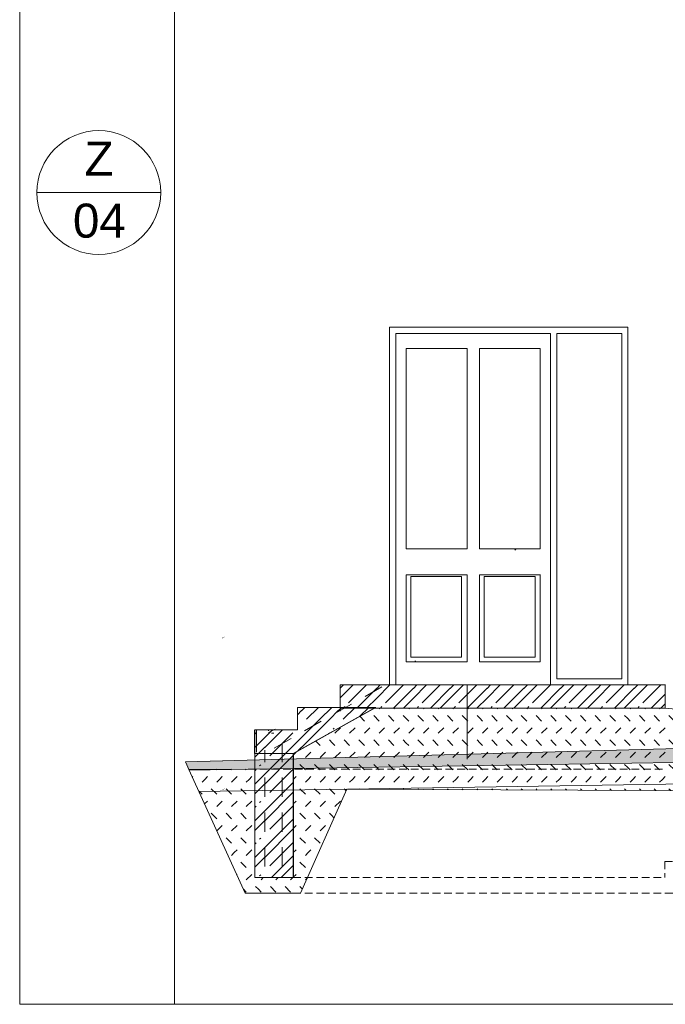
# Model space of a CAD drawing. Header units: millimetres. Extents: x 15381 to 191117, y -190522 to 367005.
# Tile 7 of 71: x 67117 to 71285, y -47272 to -40912. Entities that reach past the tile are written whole.
import ezdxf

# ---------------------------------------------------------------- set-up
doc = ezdxf.new("R2010")
doc.units = ezdxf.units.MM
doc.header["$MEASUREMENT"] = 0
for name, pattern in [('Wipeout_Contour', [1000, 0, -1000]), ('čárkovaná 3', [75, 50, -25]), ('Čárkovaná M', [225, 125, -100])]:
    doc.linetypes.add(name, pattern=pattern)
for name, color, linetype in [('Konstrukce - nenosné', 7, 'Continuous'), ('Konstrukce - nosné', 7, 'Continuous'), ('Situace - terén', 7, 'Continuous'), ('TZB - VZT', 7, 'Continuous'), ('Výplně - Povrchové', 7, 'Continuous')]:
    doc.layers.add(name, color=color, linetype=linetype)
doc.styles.add('GENEROVANÝ_STYL_1', font='txt')

# ---------------------------------------------------------------- blocks, each defined once
blk = doc.blocks.new('*X10')
at = {"layer": 'Konstrukce - nenosné', "color": 7, "linetype": 'Continuous', "lineweight": 13}
for p, q in [((69185.2, -45230.5), (69207.1, -45208.6)), ((69185.2, -45293), (69269.6, -45208.6)), ((69240.5, -45324.9), (69356.7, -45208.6)), ((69422.2, -45231.1), (69444.6, -45208.6)), ((69422.2, -45293.6), (69507.1, -45208.6)), ((69478, -45324.9), (69594.2, -45208.6)), ((69659.7, -45231.1), (69682.1, -45208.6)), ((69659.7, -45293.6), (69744.6, -45208.6)), ((69715.5, -45324.9), (69831.7, -45208.6)), ((69897.2, -45231.1), (69919.6, -45208.6)), ((69897.2, -45293.6), (69982.1, -45208.6)), ((69953, -45324.9), (70069.2, -45208.6)), ((70134.7, -45231.1), (70157.1, -45208.6)), ((70134.7, -45293.6), (70219.6, -45208.6)), ((70190.5, -45324.9), (70306.7, -45208.6)), ((70372.2, -45231.1), (70394.6, -45208.6)), ((70372.2, -45293.6), (70457.1, -45208.6)), ((70428, -45324.9), (70544.2, -45208.6)), ((70609.7, -45231.1), (70632.1, -45208.6)), ((70609.7, -45293.6), (70694.6, -45208.6)), ((70665.5, -45324.9), (70781.7, -45208.6)), ((70847.2, -45231.1), (70869.6, -45208.6)), ((70847.2, -45293.6), (70932.1, -45208.6)), ((70903, -45324.9), (71019.2, -45208.6)), ((71084.7, -45231.1), (71107.1, -45208.6)), ((71084.7, -45293.6), (71169.6, -45208.6)), ((71140.5, -45324.9), (71256.7, -45208.6)), ((69293.9, -45358.6), (69422.2, -45230.3)), ((69531.4, -45358.6), (69659.7, -45230.3)), ((69768.9, -45358.6), (69897.2, -45230.3)), ((70006.4, -45358.6), (70134.7, -45230.3)), ((70243.9, -45358.6), (70372.2, -45230.3)), ((70481.4, -45358.6), (70609.7, -45230.3)), ((70718.9, -45358.6), (70847.2, -45230.3)), ((70956.4, -45358.6), (71084.7, -45230.3)), ((71193.9, -45358.6), (71284.8, -45267.7)), ((69210.6, -45354.8), (69217.6, -45347.7)), ((69357.1, -45358.6), (69422.2, -45293.6)), ((69448.1, -45354.8), (69455.1, -45347.7)), ((69594.6, -45358.6), (69659.7, -45293.6)), ((69685.6, -45354.8), (69692.6, -45347.7)), ((69832.1, -45358.6), (69897.2, -45293.6)), ((69923.1, -45354.8), (69930.1, -45347.7)), ((70069.6, -45358.6), (70134.7, -45293.6)), ((70160.6, -45354.8), (70167.6, -45347.7)), ((70307.1, -45358.6), (70372.2, -45293.6)), ((70398.1, -45354.8), (70405.1, -45347.7)), ((70544.6, -45358.6), (70609.7, -45293.6)), ((70635.6, -45354.8), (70642.6, -45347.7)), ((70782.1, -45358.6), (70847.2, -45293.6)), ((70873.1, -45354.8), (70880.1, -45347.7)), ((71019.6, -45358.6), (71084.7, -45293.6)), ((71110.6, -45354.8), (71117.6, -45347.7)), ((71257.1, -45358.6), (71284.8, -45331))]:
    blk.add_line(p, q, dxfattribs=at)
blk = doc.blocks.new('výplň_3_1', base_point=(0, 0))
at = {"layer": 'Konstrukce - nenosné', "color": 7, "linetype": 'Continuous', "lineweight": 13, "flags": 128}
blk.add_lwpolyline([(69240.5, -45208.6), (69185.2, -45208.6), (69185.2, -45358.6), (71284.8, -45358.6), (71284.8, -45208.6), (69265.4, -45208.6)], close=True, dxfattribs=at)
at = {"layer": 'Konstrukce - nenosné', "color": 7, "linetype": 'Continuous', "lineweight": 13}
blk.add_blockref('*X10', (0, 0), dxfattribs=at)
blk = doc.blocks.new('*X38')
at = {"layer": 'Konstrukce - nenosné', "color": 7, "linetype": 'Continuous', "lineweight": 13}
for p, q in [((68936.9, -45374.9), (68910.2, -45401.6)), ((68959, -45353.6), (68936.9, -45375.7)), ((69046.1, -45353.6), (68968.9, -45430.8)), ((69133.2, -45353.6), (69056, -45430.8)), ((69174.4, -45374.9), (69118.5, -45430.8)), ((69196.5, -45353.6), (69174.4, -45375.7)), ((69283.6, -45353.6), (69206.4, -45430.8)), ((69370.7, -45353.6), (69313.5, -45410.8)), ((69055.3, -45430.8), (68936.9, -45549.2)), ((69118.5, -45430.8), (68936.9, -45612.4)), ((68643.6, -45517.9), (68635.2, -45526.2)), ((68750, -45498.6), (68699.4, -45549.2)), ((68813.2, -45498.6), (68699.4, -45612.4)), ((68881.1, -45517.9), (68731.4, -45667.5)), ((68911, -45488), (68910.2, -45488.7)), ((69118.6, -45517.9), (69113.4, -45523)), ((69148.5, -45488), (69141.4, -45495)), ((68699.4, -45549.2), (68635.2, -45613.3)), ((68936.9, -45549.2), (68818.5, -45667.5)), ((68699.4, -45611.7), (68643.5, -45667.5)), ((68885.3, -45663.3), (68881, -45667.5)), ((68936.9, -45611.7), (68913.3, -45635.2)), ((68643.5, -45667.5), (68635.2, -45675.8)), ((68673.5, -45724.7), (68666.4, -45731.8)), ((68817.8, -45667.5), (68699.4, -45785.9)), ((68881, -45667.5), (68699.4, -45849.2)), ((68643.6, -45754.6), (68635.2, -45763)), ((68699.4, -45785.9), (68635.2, -45850.1)), ((68881.1, -45754.6), (68731.4, -45904.3)), ((68699.4, -45848.4), (68643.5, -45904.3)), ((68885.3, -45837.6), (68818.5, -45904.3)), ((68643.5, -45904.3), (68635.2, -45912.6)), ((68817.8, -45904.3), (68699.4, -46022.7)), ((68881, -45904.3), (68699.4, -46085.9)), ((68885.3, -45900.1), (68881, -45904.3)), ((68673.5, -45961.5), (68666.4, -45968.5)), ((68643.6, -45991.4), (68635.2, -45999.7)), ((68699.4, -46022.7), (68635.2, -46086.8)), ((68881.1, -45991.4), (68731.4, -46141)), ((68699.4, -46085.2), (68643.5, -46141)), ((68885.3, -46074.3), (68818.5, -46141)), ((68643.5, -46141), (68635.2, -46149.3)), ((68817.8, -46141), (68699.4, -46259.4)), ((68881, -46141), (68699.4, -46322.7)), ((68885.3, -46136.8), (68881, -46141)), ((68643.6, -46228.1), (68635.2, -46236.5)), ((68673.5, -46198.2), (68666.4, -46205.3)), ((68881.1, -46228.1), (68731.4, -46377.8)), ((68699.4, -46259.4), (68635.2, -46323.6)), ((68699.4, -46321.9), (68643.5, -46377.8)), ((68885.3, -46311.1), (68818.5, -46377.8)), ((68643.5, -46377.8), (68635.2, -46386.1)), ((68817.8, -46377.8), (68742.4, -46453.2)), ((68881, -46377.8), (68805.6, -46453.2)), ((68885.3, -46373.6), (68881, -46377.8)), ((68673.5, -46435), (68666.4, -46442))]:
    blk.add_line(p, q, dxfattribs=at)
blk = doc.blocks.new('výplň_5_1', base_point=(0, 0))
at = {"layer": 'Konstrukce - nenosné', "color": 7, "linetype": 'Continuous', "lineweight": 13, "flags": 128}
blk.add_lwpolyline([(68635.2, -45498.6), (68635.2, -45652.2), (68635.2, -46453.2), (68885.3, -46453.2), (68885.3, -45651), (68908.1, -45638.2), (69158.1, -45498), (69226.3, -45459.7), (69415.5, -45353.6), (69185.2, -45353.6), (68910.2, -45353.6), (68910.2, -45498.6)], close=True, dxfattribs=at)
at = {"layer": 'Konstrukce - nenosné', "color": 7, "linetype": 'Continuous', "lineweight": 13}
blk.add_blockref('*X38', (0, 0), dxfattribs=at)
blk = doc.blocks.new('*X42')
at = {"layer": 'Výplně - Povrchové', "color": 7, "linetype": 'Continuous', "lineweight": 13}
for p, q in [((69342.7, -45441.8), (69312.4, -45411.4)), ((69438, -45441.8), (69402.7, -45406.4)), ((69438, -45362.9), (69442.3, -45358.6)), ((69533.3, -45441.8), (69498, -45406.4)), ((69533.3, -45362.9), (69537.6, -45358.6)), ((69611, -45424.1), (69593.3, -45406.4)), ((69628.6, -45362.9), (69632.9, -45358.6)), ((69723.9, -45441.8), (69688.6, -45406.4)), ((69723.9, -45362.9), (69728.2, -45358.6)), ((69819.2, -45441.8), (69783.9, -45406.4)), ((69819.2, -45362.9), (69823.5, -45358.6)), ((69914.5, -45441.8), (69879.2, -45406.4)), ((69914.5, -45362.9), (69918.8, -45358.6)), ((70009.8, -45441.8), (69974.5, -45406.4)), ((70009.8, -45362.9), (70014.1, -45358.6)), ((70087.5, -45424.1), (70069.8, -45406.4)), ((70105.1, -45362.9), (70109.4, -45358.6)), ((70200.4, -45441.8), (70165.1, -45406.4)), ((70200.4, -45362.9), (70204.7, -45358.6)), ((70295.7, -45441.8), (70260.4, -45406.4)), ((70295.7, -45362.9), (70300, -45358.6)), ((70391, -45441.8), (70355.7, -45406.4)), ((70391, -45362.9), (70395.3, -45358.6)), ((70486.3, -45441.8), (70451, -45406.4)), ((70486.3, -45362.9), (70490.6, -45358.6)), ((70564, -45424.1), (70546.3, -45406.4)), ((70581.6, -45362.9), (70585.9, -45358.6)), ((70676.9, -45441.8), (70641.6, -45406.4)), ((70676.9, -45362.9), (70681.2, -45358.6)), ((70772.2, -45441.8), (70736.9, -45406.4)), ((70772.2, -45362.9), (70776.5, -45358.6)), ((70867.5, -45441.8), (70832.2, -45406.4)), ((70867.5, -45362.9), (70871.8, -45358.6)), ((70962.8, -45441.8), (70927.5, -45406.4)), ((70962.8, -45362.9), (70967.1, -45358.6)), ((71040.5, -45424.1), (71022.8, -45406.4)), ((71058.1, -45362.9), (71062.4, -45358.6)), ((71153.4, -45441.8), (71118.1, -45406.4)), ((71153.4, -45362.9), (71157.7, -45358.6)), ((71248.7, -45441.8), (71213.4, -45406.4)), ((71248.7, -45362.9), (71253, -45358.6)), ((71344, -45441.8), (71308.7, -45406.4)), ((71439.3, -45441.8), (71404, -45406.4)), ((71517, -45424.1), (71499.3, -45406.4)), ((71629.9, -45441.8), (71594.6, -45406.4)), ((71725.2, -45441.8), (71689.9, -45406.4)), ((71820.5, -45441.8), (71787.8, -45409.1)), ((69628.6, -45441.8), (69611, -45424.1)), ((70105.1, -45441.8), (70087.5, -45424.1)), ((70581.6, -45441.8), (70564, -45424.1)), ((71058.1, -45441.8), (71040.5, -45424.1)), ((71534.6, -45441.8), (71517, -45424.1)), ((71915.8, -45441.8), (71893.8, -45419.7)), ((72011.1, -45441.8), (71999.7, -45430.4)), ((72106.4, -45441.8), (72105.7, -45441)), ((69152.1, -45520.7), (69187.5, -45485.3)), ((69247.4, -45520.7), (69282.8, -45485.3)), ((69342.7, -45520.7), (69378.1, -45485.3)), ((69438, -45520.7), (69473.4, -45485.3)), ((69533.3, -45520.7), (69568.7, -45485.3)), ((69628.6, -45520.7), (69664, -45485.3)), ((69723.9, -45520.7), (69759.3, -45485.3)), ((69819.2, -45520.7), (69854.6, -45485.3)), ((69914.5, -45520.7), (69949.9, -45485.3)), ((70009.8, -45520.7), (70045.2, -45485.3)), ((70105.1, -45520.7), (70140.5, -45485.3)), ((70200.4, -45520.7), (70235.8, -45485.3)), ((70295.7, -45520.7), (70331.1, -45485.3)), ((70391, -45520.7), (70426.4, -45485.3)), ((70486.3, -45520.7), (70521.7, -45485.3)), ((70581.6, -45520.7), (70617, -45485.3)), ((70676.9, -45520.7), (70712.3, -45485.3)), ((70772.2, -45520.7), (70807.6, -45485.3)), ((70867.5, -45520.7), (70902.9, -45485.3)), ((70962.8, -45520.7), (70998.2, -45485.3)), ((71058.1, -45520.7), (71093.5, -45485.3)), ((71153.4, -45520.7), (71188.8, -45485.3)), ((71248.7, -45520.7), (71284.1, -45485.3)), ((71344, -45520.7), (71379.4, -45485.3)), ((71439.3, -45520.7), (71474.7, -45485.3)), ((71534.6, -45520.7), (71570, -45485.3)), ((71629.9, -45520.7), (71665.3, -45485.3)), ((71725.2, -45520.7), (71760.6, -45485.3)), ((71820.5, -45520.7), (71855.9, -45485.3)), ((71915.8, -45520.7), (71951.2, -45485.3)), ((72011.1, -45520.7), (72046.5, -45485.3)), ((72106.4, -45520.7), (72141.8, -45485.3)), ((72201.7, -45520.7), (72237.1, -45485.3)), ((72297, -45520.7), (72332.4, -45485.3)), ((72392.3, -45520.7), (72427.7, -45485.3)), ((72487.6, -45520.7), (72523, -45485.3)), ((72582.9, -45520.7), (72611.7, -45491.9)), ((72678.2, -45520.7), (72698.3, -45500.6)), ((72773.5, -45520.7), (72784.9, -45509.3)), ((72868.8, -45520.7), (72871.5, -45518)), ((69056.8, -45599.6), (69028.1, -45570.9)), ((69134.5, -45581.9), (69116.8, -45564.2)), ((69152.1, -45599.6), (69134.5, -45581.9)), ((69247.4, -45599.6), (69212.1, -45564.2)), ((69342.7, -45599.6), (69307.4, -45564.2)), ((69438, -45599.6), (69402.7, -45564.2)), ((69533.3, -45599.6), (69498, -45564.2)), ((69611, -45581.9), (69593.3, -45564.2)), ((69628.6, -45599.6), (69611, -45581.9)), ((69723.9, -45599.6), (69688.6, -45564.2)), ((69819.2, -45599.6), (69783.9, -45564.2)), ((69914.5, -45599.6), (69879.2, -45564.2)), ((70009.8, -45599.6), (69974.5, -45564.2)), ((70087.5, -45581.9), (70069.8, -45564.2)), ((70105.1, -45599.6), (70087.5, -45581.9)), ((70200.4, -45599.6), (70165.1, -45564.2)), ((70295.7, -45599.6), (70260.4, -45564.2)), ((70391, -45599.6), (70355.7, -45564.2)), ((70486.3, -45599.6), (70451, -45564.2)), ((70564, -45581.9), (70546.3, -45564.2)), ((70581.6, -45599.6), (70564, -45581.9)), ((70676.9, -45599.6), (70641.6, -45564.2)), ((70772.2, -45599.6), (70736.9, -45564.2)), ((70867.5, -45599.6), (70832.2, -45564.2)), ((70962.8, -45599.6), (70927.5, -45564.2)), ((71040.5, -45581.9), (71022.8, -45564.2)), ((71058.1, -45599.6), (71040.5, -45581.9)), ((71153.4, -45599.6), (71118.1, -45564.2)), ((71248.7, -45599.6), (71213.4, -45564.2)), ((71344, -45599.6), (71308.7, -45564.2)), ((71439.3, -45599.6), (71404, -45564.2)), ((71517, -45581.9), (71499.3, -45564.2)), ((71534.6, -45599.6), (71517, -45581.9)), ((71629.9, -45599.6), (71594.6, -45564.2)), ((71725.2, -45599.6), (71689.9, -45564.2)), ((71820.5, -45599.6), (71785.2, -45564.2)), ((71915.8, -45599.6), (71880.5, -45564.2)), ((71993.5, -45581.9), (71975.8, -45564.2)), ((72011.1, -45599.6), (71993.5, -45581.9)), ((72106.4, -45599.6), (72071.1, -45564.2)), ((72201.7, -45599.6), (72166.4, -45564.2)), ((72297, -45599.6), (72261.7, -45564.2)), ((72392.3, -45599.6), (72357, -45564.2)), ((72470, -45581.9), (72452.3, -45564.2)), ((72487.6, -45599.6), (72470, -45581.9)), ((72582.9, -45599.6), (72547.6, -45564.2)), ((72678.2, -45599.6), (72642.9, -45564.2)), ((72773.5, -45599.6), (72738.2, -45564.2)), ((72868.8, -45599.6), (72833.5, -45564.2)), ((72946.5, -45581.9), (72928.8, -45564.2)), ((72964.1, -45599.6), (72946.5, -45581.9)), ((73059.4, -45599.6), (73024.1, -45564.2)), ((73154.7, -45599.6), (73119.4, -45564.2)), ((73250, -45599.6), (73214.7, -45564.2)), ((73345.3, -45599.6), (73310, -45564.2)), ((73423, -45581.9), (73413.5, -45572.5)), ((73440.6, -45599.6), (73423, -45581.9)), ((73535.9, -45599.6), (73519.5, -45583.1)), ((73631.2, -45599.6), (73625.4, -45593.8)), ((68883.1, -45661.7), (68901.6, -45643.2)), ((68961.5, -45678.5), (68996.9, -45643.2)), ((69056.8, -45678.5), (69092.2, -45643.2)), ((69152.1, -45678.5), (69187.5, -45643.2)), ((69247.4, -45678.5), (69282.8, -45643.2)), ((69342.7, -45678.5), (69378.1, -45643.2)), ((69438, -45678.5), (69473.4, -45643.2)), ((69533.3, -45678.5), (69568.7, -45643.2)), ((69628.6, -45678.5), (69664, -45643.2)), ((69723.9, -45678.5), (69759.3, -45643.2)), ((69819.2, -45678.5), (69854.6, -45643.2)), ((69914.5, -45678.5), (69949.9, -45643.2)), ((70009.8, -45678.5), (70045.2, -45643.2)), ((70105.1, -45678.5), (70140.5, -45643.2)), ((70200.4, -45678.5), (70235.8, -45643.2)), ((70295.7, -45678.5), (70331.1, -45643.2)), ((70391, -45678.5), (70426.4, -45643.2)), ((70486.3, -45678.5), (70521.7, -45643.2)), ((70581.6, -45678.5), (70617, -45643.2)), ((70676.9, -45678.5), (70712.3, -45643.2)), ((70772.2, -45678.5), (70807.6, -45643.2)), ((70867.5, -45678.5), (70902.9, -45643.2)), ((70962.8, -45678.5), (70998.2, -45643.2)), ((71058.1, -45678.5), (71093.5, -45643.2)), ((71153.4, -45678.5), (71188.8, -45643.2)), ((71248.7, -45678.5), (71284.1, -45643.2)), ((71344, -45678.5), (71379.4, -45643.2)), ((71439.3, -45678.5), (71474.7, -45643.2)), ((71534.6, -45678.5), (71570, -45643.2)), ((71629.9, -45678.5), (71665.3, -45643.2)), ((71725.2, -45678.5), (71760.6, -45643.2)), ((71820.5, -45678.5), (71855.9, -45643.2)), ((71915.8, -45678.5), (71951.2, -45643.2)), ((72011.1, -45678.5), (72046.5, -45643.2)), ((72106.4, -45678.5), (72141.8, -45643.2)), ((72201.7, -45678.5), (72237.1, -45643.2)), ((72297, -45678.5), (72332.4, -45643.2)), ((72392.3, -45678.5), (72427.7, -45643.2)), ((72487.6, -45678.5), (72523, -45643.2)), ((72582.9, -45678.5), (72618.3, -45643.2)), ((72678.2, -45678.5), (72713.6, -45643.2)), ((72773.5, -45678.5), (72808.9, -45643.2)), ((72868.8, -45678.5), (72904.2, -45643.2)), ((72964.1, -45678.5), (72999.5, -45643.2)), ((73059.4, -45678.5), (73094.8, -45643.2)), ((73154.7, -45678.5), (73190.1, -45643.2)), ((73250, -45678.5), (73285.4, -45643.2)), ((73345.3, -45678.5), (73380.7, -45643.2)), ((73440.6, -45678.5), (73476, -45643.2)), ((73535.9, -45678.5), (73571.3, -45643.2)), ((73631.2, -45678.5), (73666.6, -45643.2)), ((73726.5, -45678.5), (73761.9, -45643.2)), ((73821.8, -45678.5), (73857.2, -45643.2)), ((73917.1, -45678.5), (73952.5, -45643.2)), ((74012.4, -45678.5), (74032.7, -45658.2)), ((74298.3, -45678.5), (74318.1, -45658.8)), ((74393.6, -45678.5), (74413.8, -45658.3)), ((74488.9, -45678.5), (74509.6, -45657.9)), ((74584.2, -45678.5), (74605.3, -45657.4)), ((74679.5, -45678.5), (74701.1, -45657)), ((68961.5, -45757.4), (68926.2, -45722.1)), ((69056.8, -45757.4), (69021.5, -45722.1)), ((69134.5, -45739.8), (69116.8, -45722.1)), ((69247.4, -45757.4), (69212.1, -45722.1)), ((69342.7, -45757.4), (69307.4, -45722.1)), ((69438, -45757.4), (69402.7, -45722.1)), ((69533.3, -45757.4), (69498, -45722.1)), ((69611, -45739.8), (69593.3, -45722.1)), ((69723.9, -45757.4), (69688.6, -45722.1)), ((69819.2, -45757.4), (69783.9, -45722.1)), ((69914.5, -45757.4), (69879.2, -45722.1)), ((70009.8, -45757.4), (69974.5, -45722.1)), ((70087.5, -45739.8), (70069.8, -45722.1)), ((70200.4, -45757.4), (70165.1, -45722.1)), ((70295.7, -45757.4), (70260.4, -45722.1)), ((70391, -45757.4), (70355.7, -45722.1)), ((70486.3, -45757.4), (70451, -45722.1)), ((70564, -45739.8), (70546.3, -45722.1)), ((70676.9, -45757.4), (70641.6, -45722.1)), ((70772.2, -45757.4), (70736.9, -45722.1)), ((70867.5, -45757.4), (70832.2, -45722.1)), ((70962.8, -45757.4), (70927.5, -45722.1)), ((71040.5, -45739.8), (71022.8, -45722.1)), ((71153.4, -45757.4), (71118.1, -45722.1)), ((71248.7, -45757.4), (71213.4, -45722.1)), ((71344, -45757.4), (71308.7, -45722.1)), ((71439.3, -45757.4), (71404, -45722.1)), ((71517, -45739.8), (71499.3, -45722.1)), ((71629.9, -45757.4), (71594.6, -45722.1)), ((71725.2, -45757.4), (71689.9, -45722.1)), ((71820.5, -45757.4), (71785.2, -45722.1)), ((71915.8, -45757.4), (71880.5, -45722.1)), ((71993.5, -45739.8), (71975.8, -45722.1)), ((72106.4, -45757.4), (72071.1, -45722.1)), ((72201.7, -45757.4), (72166.4, -45722.1)), ((72297, -45757.4), (72261.7, -45722.1)), ((72392.3, -45757.4), (72357, -45722.1)), ((72470, -45739.8), (72452.3, -45722.1)), ((72582.9, -45757.4), (72547.6, -45722.1)), ((72678.2, -45757.4), (72642.9, -45722.1)), ((72773.5, -45757.4), (72738.2, -45722.1)), ((72868.8, -45757.4), (72833.5, -45722.1)), ((72946.5, -45739.8), (72928.8, -45722.1)), ((73059.4, -45757.4), (73024.1, -45722.1)), ((73154.7, -45757.4), (73119.4, -45722.1)), ((73250, -45757.4), (73214.7, -45722.1)), ((73345.3, -45757.4), (73310, -45722.1)), ((73423, -45739.8), (73405.3, -45722.1)), ((73535.9, -45757.4), (73500.6, -45722.1)), ((73631.2, -45757.4), (73595.9, -45722.1)), ((73726.5, -45757.4), (73691.2, -45722.1)), ((73821.8, -45757.4), (73786.5, -45722.1)), ((73899.5, -45739.8), (73881.8, -45722.1)), ((74012.4, -45757.4), (73977.1, -45722.1)), ((74376, -45739.8), (74358.3, -45722.1)), ((74488.9, -45757.4), (74453.6, -45722.1)), ((74584.2, -45757.4), (74548.9, -45722.1)), ((74679.5, -45757.4), (74644.2, -45722.1)), ((68294.4, -45757.4), (68291.2, -45754.2)), ((68389.7, -45757.4), (68386.1, -45753.8)), ((68485, -45757.4), (68481, -45753.4)), ((68580.3, -45757.4), (68575.9, -45753)), ((69152.1, -45757.4), (69134.5, -45739.8)), ((69628.6, -45757.4), (69611, -45739.8)), ((70105.1, -45757.4), (70087.5, -45739.8)), ((70581.6, -45757.4), (70564, -45739.8)), ((71058.1, -45757.4), (71040.5, -45739.8)), ((71534.6, -45757.4), (71517, -45739.8)), ((72011.1, -45757.4), (71993.5, -45739.8)), ((72487.6, -45757.4), (72470, -45739.8)), ((72964.1, -45757.4), (72946.5, -45739.8)), ((73440.6, -45757.4), (73423, -45739.8)), ((73917.1, -45757.4), (73899.5, -45739.8)), ((74298.3, -45757.4), (74282.7, -45741.8)), ((74393.6, -45757.4), (74376, -45739.8)), ((68232, -45803.4), (68234.5, -45801)), ((68294.4, -45836.4), (68312.1, -45818.7)), ((68312.1, -45818.7), (68329.8, -45801)), ((68389.7, -45836.4), (68407.4, -45818.7)), ((68407.4, -45818.7), (68425.1, -45801)), ((68485, -45836.4), (68502.7, -45818.7)), ((68502.7, -45818.7), (68520.4, -45801)), ((68580.3, -45836.4), (68598, -45818.7)), ((68598, -45818.7), (68615.7, -45801)), ((68883.1, -45819.5), (68883.9, -45818.7)), ((68883.9, -45818.7), (68901.6, -45801)), ((68961.5, -45836.4), (68979.2, -45818.7)), ((68979.2, -45818.7), (68996.9, -45801)), ((69056.8, -45836.4), (69074.5, -45818.7)), ((69074.5, -45818.7), (69092.2, -45801)), ((69152.1, -45836.4), (69169.8, -45818.7)), ((69169.8, -45818.7), (69187.5, -45801)), ((69247.4, -45836.4), (69265.1, -45818.7)), ((69265.1, -45818.7), (69282.8, -45801)), ((69342.7, -45836.4), (69360.4, -45818.7)), ((69360.4, -45818.7), (69378.1, -45801)), ((69438, -45836.4), (69455.7, -45818.7)), ((69455.7, -45818.7), (69473.4, -45801)), ((69533.3, -45836.4), (69551, -45818.7)), ((69551, -45818.7), (69568.7, -45801)), ((69628.6, -45836.4), (69646.3, -45818.7)), ((69646.3, -45818.7), (69664, -45801)), ((69723.9, -45836.4), (69741.6, -45818.7)), ((69741.6, -45818.7), (69759.3, -45801)), ((69819.2, -45836.4), (69836.9, -45818.7)), ((69836.9, -45818.7), (69854.6, -45801)), ((69914.5, -45836.4), (69932.2, -45818.7)), ((69932.2, -45818.7), (69949.9, -45801)), ((70009.8, -45836.4), (70027.5, -45818.7)), ((70027.5, -45818.7), (70045.2, -45801)), ((70105.1, -45836.4), (70122.8, -45818.7)), ((70122.8, -45818.7), (70140.5, -45801)), ((70200.4, -45836.4), (70218.1, -45818.7)), ((70218.1, -45818.7), (70235.8, -45801)), ((70295.7, -45836.4), (70313.4, -45818.7)), ((70313.4, -45818.7), (70331.1, -45801)), ((70391, -45836.4), (70408.7, -45818.7)), ((70408.7, -45818.7), (70426.4, -45801)), ((70486.3, -45836.4), (70504, -45818.7)), ((70504, -45818.7), (70521.7, -45801)), ((70581.6, -45836.4), (70599.3, -45818.7)), ((70599.3, -45818.7), (70617, -45801)), ((70676.9, -45836.4), (70694.6, -45818.7)), ((70694.6, -45818.7), (70712.3, -45801)), ((70772.2, -45836.4), (70789.9, -45818.7)), ((70789.9, -45818.7), (70807.6, -45801)), ((70867.5, -45836.4), (70885.2, -45818.7)), ((70885.2, -45818.7), (70902.9, -45801)), ((70962.8, -45836.4), (70980.5, -45818.7)), ((70980.5, -45818.7), (70998.2, -45801)), ((71058.1, -45836.4), (71075.8, -45818.7)), ((71075.8, -45818.7), (71093.5, -45801)), ((71153.4, -45836.4), (71171.1, -45818.7)), ((71171.1, -45818.7), (71188.8, -45801)), ((71248.7, -45836.4), (71266.4, -45818.7)), ((71266.4, -45818.7), (71284.1, -45801)), ((71344, -45836.4), (71361.7, -45818.7)), ((71361.7, -45818.7), (71379.4, -45801)), ((71439.3, -45836.4), (71457, -45818.7)), ((71457, -45818.7), (71474.7, -45801)), ((71534.6, -45836.4), (71552.3, -45818.7)), ((71552.3, -45818.7), (71570, -45801)), ((71629.9, -45836.4), (71647.6, -45818.7)), ((71647.6, -45818.7), (71665.3, -45801)), ((71725.2, -45836.4), (71742.9, -45818.7)), ((71742.9, -45818.7), (71760.6, -45801)), ((71820.5, -45836.4), (71838.2, -45818.7)), ((71838.2, -45818.7), (71855.9, -45801)), ((71915.8, -45836.4), (71933.5, -45818.7)), ((71933.5, -45818.7), (71951.2, -45801)), ((72011.1, -45836.4), (72028.8, -45818.7)), ((72028.8, -45818.7), (72046.5, -45801)), ((72106.4, -45836.4), (72124.1, -45818.7)), ((72124.1, -45818.7), (72141.8, -45801)), ((72201.7, -45836.4), (72219.4, -45818.7)), ((72219.4, -45818.7), (72237.1, -45801)), ((72297, -45836.4), (72314.7, -45818.7)), ((72314.7, -45818.7), (72332.4, -45801)), ((72392.3, -45836.4), (72410, -45818.7)), ((72410, -45818.7), (72427.7, -45801)), ((72487.6, -45836.4), (72505.3, -45818.7)), ((72505.3, -45818.7), (72523, -45801)), ((72582.9, -45836.4), (72600.6, -45818.7)), ((72600.6, -45818.7), (72618.3, -45801)), ((72678.2, -45836.4), (72695.9, -45818.7)), ((72695.9, -45818.7), (72713.6, -45801)), ((72773.5, -45836.4), (72791.2, -45818.7)), ((72791.2, -45818.7), (72808.9, -45801)), ((72868.8, -45836.4), (72886.5, -45818.7)), ((72886.5, -45818.7), (72904.2, -45801)), ((72964.1, -45836.4), (72981.8, -45818.7)), ((72981.8, -45818.7), (72999.5, -45801)), ((73059.4, -45836.4), (73077.1, -45818.7)), ((73077.1, -45818.7), (73094.8, -45801)), ((73154.7, -45836.4), (73172.4, -45818.7)), ((73172.4, -45818.7), (73190.1, -45801)), ((73250, -45836.4), (73267.7, -45818.7)), ((73267.7, -45818.7), (73285.4, -45801)), ((73345.3, -45836.4), (73363, -45818.7)), ((73363, -45818.7), (73380.7, -45801)), ((73440.6, -45836.4), (73458.3, -45818.7)), ((73458.3, -45818.7), (73476, -45801)), ((73535.9, -45836.4), (73553.6, -45818.7)), ((73553.6, -45818.7), (73571.3, -45801)), ((73631.2, -45836.4), (73648.9, -45818.7)), ((73648.9, -45818.7), (73666.6, -45801)), ((73726.5, -45836.4), (73744.2, -45818.7)), ((73744.2, -45818.7), (73761.9, -45801)), ((73821.8, -45836.4), (73839.5, -45818.7)), ((73839.5, -45818.7), (73857.2, -45801)), ((73917.1, -45836.4), (73934.8, -45818.7)), ((73934.8, -45818.7), (73952.5, -45801)), ((74012.4, -45836.4), (74030.1, -45818.7)), ((74030.1, -45818.7), (74032.7, -45816.1)), ((74298.3, -45836.4), (74316, -45818.7)), ((74316, -45818.7), (74333.7, -45801)), ((74393.6, -45836.4), (74411.3, -45818.7)), ((74411.3, -45818.7), (74429, -45801)), ((74488.9, -45836.4), (74506.6, -45818.7)), ((74506.6, -45818.7), (74524.3, -45801)), ((74584.2, -45836.4), (74601.9, -45818.7)), ((74601.9, -45818.7), (74619.6, -45801)), ((68294.4, -45915.3), (68273.3, -45894.1)), ((68389.7, -45915.3), (68354.4, -45879.9)), ((68485, -45915.3), (68449.7, -45879.9)), ((68580.3, -45915.3), (68545, -45879.9)), ((68961.5, -45915.3), (68926.2, -45879.9)), ((69056.8, -45915.3), (69021.5, -45879.9)), ((69134.5, -45897.6), (69116.8, -45879.9)), ((69152.1, -45915.3), (69134.5, -45897.6)), ((69224.1, -45891.9), (69212.1, -45879.9)), ((69309.9, -45882.5), (69307.4, -45879.9)), ((69405.7, -45882.9), (69402.7, -45879.9)), ((69501.4, -45883.3), (69498, -45879.9)), ((69597.1, -45883.8), (69593.3, -45879.9)), ((69692.9, -45884.2), (69688.6, -45879.9)), ((69788.6, -45884.6), (69783.9, -45879.9)), ((69884.3, -45885.1), (69879.2, -45879.9)), ((69980.1, -45885.5), (69974.5, -45879.9)), ((70075.8, -45885.9), (70069.8, -45879.9)), ((70171.5, -45886.4), (70165.1, -45879.9)), ((70267.3, -45886.8), (70260.4, -45879.9)), ((70363, -45887.2), (70355.7, -45879.9)), ((70458.7, -45887.7), (70451, -45879.9)), ((70554.5, -45888.1), (70546.3, -45879.9)), ((70650.2, -45888.5), (70641.6, -45879.9)), ((70745.9, -45889), (70736.9, -45879.9)), ((70841.7, -45889.4), (70832.2, -45879.9)), ((70937.4, -45889.8), (70927.5, -45879.9)), ((71033.1, -45890.3), (71022.8, -45879.9)), ((71128.9, -45890.7), (71118.1, -45879.9)), ((71224.6, -45891.1), (71213.4, -45879.9)), ((71320.3, -45891.6), (71308.7, -45879.9)), ((71416.1, -45892), (71404, -45879.9)), ((71511.8, -45892.4), (71499.3, -45879.9)), ((71607.5, -45892.9), (71594.6, -45879.9)), ((71703.3, -45893.3), (71689.9, -45879.9)), ((71799, -45893.7), (71785.2, -45879.9)), ((71894.7, -45894.2), (71880.5, -45879.9)), ((71990.5, -45894.6), (71975.8, -45879.9)), ((72086.2, -45895.1), (72071.1, -45879.9)), ((72181.9, -45895.5), (72166.4, -45879.9)), ((72277.7, -45895.9), (72261.7, -45879.9)), ((72373.4, -45896.4), (72357, -45879.9)), ((72469.1, -45896.8), (72452.3, -45879.9)), ((72564.9, -45897.2), (72547.6, -45879.9)), ((72660.6, -45897.7), (72642.9, -45879.9)), ((72756.4, -45898.1), (72738.2, -45879.9)), ((72852.1, -45898.5), (72833.5, -45879.9)), ((72946.5, -45897.6), (72928.8, -45879.9)), ((72947.8, -45899), (72946.5, -45897.6)), ((73043.6, -45899.4), (73024.1, -45879.9)), ((73139.3, -45899.8), (73119.4, -45879.9)), ((73235, -45900.3), (73214.7, -45879.9)), ((73330.8, -45900.7), (73310, -45879.9)), ((73423, -45897.6), (73405.3, -45879.9)), ((73426.5, -45901.1), (73423, -45897.6)), ((73522.2, -45901.6), (73500.6, -45879.9)), ((73618, -45902), (73595.9, -45879.9)), ((73726.5, -45915.3), (73691.2, -45879.9)), ((73821.8, -45915.3), (73786.5, -45879.9)), ((73899.5, -45897.6), (73881.8, -45879.9)), ((73917.1, -45915.3), (73899.5, -45897.6)), ((74012.4, -45915.3), (73977.1, -45879.9)), ((74298.3, -45915.3), (74282.7, -45899.6)), ((74376, -45897.6), (74358.3, -45879.9)), ((74393.6, -45915.3), (74376, -45897.6)), ((74488.9, -45915.3), (74453.6, -45879.9)), ((74584.2, -45915.3), (74548.9, -45879.9)), ((74645.2, -45880.9), (74644.2, -45879.9)), ((68311.2, -45977.4), (68329.8, -45958.8)), ((68389.7, -45994.2), (68425.1, -45958.8)), ((68485, -45994.2), (68520.4, -45958.8)), ((68580.3, -45994.2), (68615.7, -45958.8)), ((68883.1, -45977.4), (68901.6, -45958.8)), ((68961.5, -45994.2), (68996.9, -45958.8)), ((69056.8, -45994.2), (69092.2, -45958.8)), ((69152.1, -45994.2), (69187.5, -45958.8)), ((73735.5, -45985.3), (73761.9, -45958.8)), ((73821.8, -45994.2), (73857.2, -45958.8)), ((73917.1, -45994.2), (73952.5, -45958.8)), ((74012.4, -45994.2), (74032.7, -45973.9)), ((74298.3, -45994.2), (74333.7, -45958.8)), ((74393.6, -45994.2), (74429, -45958.8)), ((74488.9, -45994.2), (74524.3, -45958.8)), ((74584.2, -45994.2), (74604, -45974.4)), ((68389.7, -46073.1), (68354.4, -46037.7)), ((68485, -46073.1), (68449.7, -46037.7)), ((68580.3, -46073.1), (68545, -46037.7)), ((68961.5, -46073.1), (68926.2, -46037.7)), ((69056.8, -46073.1), (69021.5, -46037.7)), ((69134.5, -46055.4), (69116.8, -46037.7)), ((73821.8, -46073.1), (73786.5, -46037.7)), ((73899.5, -46055.4), (73881.8, -46037.7)), ((74012.4, -46073.1), (73977.1, -46037.7)), ((74376, -46055.4), (74358.3, -46037.7)), ((74488.9, -46073.1), (74453.6, -46037.7)), ((74567.8, -46056.7), (74548.9, -46037.7)), ((69146.4, -46067.3), (69134.5, -46055.4)), ((73917.1, -46073.1), (73899.5, -46055.4)), ((74298.3, -46073.1), (74282.7, -46057.5)), ((74393.6, -46073.1), (74376, -46055.4)), ((68390.3, -46151.4), (68425.1, -46116.7)), ((68485, -46152), (68520.4, -46116.7)), ((68580.3, -46152), (68615.7, -46116.7)), ((68883.1, -46135.2), (68901.6, -46116.7)), ((68961.5, -46152), (68996.9, -46116.7)), ((69056.8, -46152), (69092.2, -46116.7)), ((73821.8, -46152), (73857.2, -46116.7)), ((73917.1, -46152), (73952.5, -46116.7)), ((74012.4, -46152), (74032.7, -46131.7)), ((74298.3, -46152), (74333.7, -46116.7)), ((74393.6, -46152), (74429, -46116.7)), ((74488.9, -46152), (74524.3, -46116.7)), ((68485, -46230.9), (68449.7, -46195.6)), ((68580.3, -46230.9), (68545, -46195.6)), ((68961.5, -46230.9), (68926.2, -46195.6)), ((69056.8, -46230.9), (69021.5, -46195.6)), ((73899.5, -46213.3), (73881.8, -46195.6)), ((73917.1, -46230.9), (73899.5, -46213.3)), ((74012.4, -46230.9), (73977.1, -46195.6)), ((74298.3, -46230.9), (74282.7, -46215.3)), ((74376, -46213.3), (74358.3, -46195.6)), ((74393.6, -46230.9), (74376, -46213.3)), ((74488.9, -46230.9), (74453.6, -46195.6)), ((68485, -46309.9), (68502.7, -46292.2)), ((68502.7, -46292.2), (68520.4, -46274.5)), ((68580.3, -46309.9), (68598, -46292.2)), ((68598, -46292.2), (68615.7, -46274.5)), ((68883.1, -46293), (68883.9, -46292.2)), ((68883.9, -46292.2), (68901.6, -46274.5)), ((68961.5, -46309.9), (68979.2, -46292.2)), ((68979.2, -46292.2), (68996.9, -46274.5)), ((73917.1, -46309.9), (73934.8, -46292.2)), ((73934.8, -46292.2), (73952.5, -46274.5)), ((74012.4, -46309.9), (74030.1, -46292.2)), ((74030.1, -46292.2), (74032.7, -46289.6)), ((74298.3, -46309.9), (74316, -46292.2)), ((74316, -46292.2), (74333.7, -46274.5)), ((74393.6, -46309.9), (74411.3, -46292.2)), ((74411.3, -46292.2), (74429, -46274.5)), ((68580.3, -46388.8), (68545, -46353.4)), ((68961.5, -46388.8), (68926.2, -46353.4)), ((74012.4, -46388.8), (73977.1, -46353.4)), ((74107.7, -46388.8), (74072.4, -46353.4)), ((74203, -46388.8), (74167.7, -46353.4)), ((74298.3, -46388.8), (74263, -46353.4)), ((74376, -46371.1), (74358.3, -46353.4)), ((73899.5, -46371.1), (73899.4, -46371)), ((73917.1, -46388.8), (73899.5, -46371.1)), ((74393.6, -46388.8), (74376, -46371.1)), ((68518.8, -46433.9), (68520.4, -46432.3)), ((68580.3, -46467.7), (68615.7, -46432.3)), ((68675.6, -46467.7), (68690.1, -46453.2)), ((68770.9, -46467.7), (68785.4, -46453.2)), ((68866.2, -46467.7), (68880.7, -46453.2)), ((68883.1, -46450.9), (68901.6, -46432.3)), ((68961.5, -46467.7), (68974.7, -46454.5)), ((73935.3, -46449.5), (73952.5, -46432.3)), ((74030.6, -46449.5), (74047.8, -46432.3)), ((74125.9, -46449.5), (74143.1, -46432.3)), ((74221.2, -46449.5), (74238.4, -46432.3)), ((74316.5, -46449.5), (74333.7, -46432.3)), ((68580.3, -46546.6), (68561.5, -46527.7)), ((68658, -46528.9), (68640.3, -46511.2)), ((68675.6, -46546.6), (68658, -46528.9)), ((68770.9, -46546.6), (68735.6, -46511.2)), ((68866.2, -46546.6), (68830.9, -46511.2)), ((68942.4, -46527.5), (68926.2, -46511.2))]:
    blk.add_line(p, q, dxfattribs=at)
blk = doc.blocks.new('výplň_7_1', base_point=(0, 0))
at = {"layer": 'Výplně - Povrchové', "color": 7, "linetype": 'Continuous', "lineweight": 13, "flags": 128}
blk.add_lwpolyline([(68209.8, -45754.6), (68573.1, -46553.2), (68931, -46553.2), (69228.5, -45882.1), (73700.2, -45902.4), (73932.7, -46449.5), (74394.7, -46449.5), (74744, -45656.8), (74282.7, -45658.9), (74282.7, -46349.5), (74032.7, -46349.5), (74032.7, -45884.8), (74032.7, -45634.7), (71285.8, -45358.6), (69406.6, -45358.6), (68883.1, -45652.2), (68883.1, -45887.5), (68883.1, -46453.2), (68635.2, -46453.2), (68635.2, -45752.8)], close=True, dxfattribs=at)
at = {"layer": 'Výplně - Povrchové', "color": 7, "linetype": 'Continuous', "lineweight": 13}
blk.add_blockref('*X42', (0, 0), dxfattribs=at)

msp = doc.modelspace()

# ---------------------------------------------------------------- linework, layer by layer
at = {"color": 7, "linetype": 'Continuous', "lineweight": 20}
for p, q in [((67117.4, -19571.8), (67117.4, -47271.8)), ((68117.4, -28303.9), (68117.4, -47271.8)), ((67228, -42028.1), (68028, -42028.1)), ((67117.4, -47271.8), (86117.4, -47271.8)), ((86117.4, -47271.8), (67117.4, -47271.8))]:
    msp.add_line(p, q, dxfattribs=at)
at = {"color": 7, "linetype": 'Continuous', "lineweight": 13}
for p, q in [((69240.5, -45206.1), (69240.8, -45206)), ((68725.3, -45517.7), (68725.6, -45517.5)), ((68725.6, -45517.5), (68726.7, -45516.8)), ((68726.7, -45516.8), (68728.6, -45515.8)), ((68728.6, -45515.8), (68731.1, -45514.4)), ((68731.1, -45514.4), (68734.1, -45512.7)), ((68734.1, -45512.7), (68737.7, -45510.7)), ((68737.7, -45510.7), (68741.6, -45508.4)), ((68741.6, -45508.4), (68745.9, -45506.1)), ((68745.9, -45506.1), (68750.2, -45503.6)), ((68750.2, -45503.6), (68754.5, -45501.2)), ((68754.7, -45501.2), (68750.3, -45503.6)), ((68754.5, -45501.2), (68758.7, -45498.8)), ((68758.9, -45498.8), (68754.7, -45501.2)), ((68758.7, -45498.8), (68762.7, -45496.6)), ((68762.8, -45496.6), (68758.9, -45498.8)), ((68762.7, -45496.6), (68766.3, -45494.6)), ((68766.4, -45494.6), (68762.8, -45496.6)), ((68883.1, -45652.2), (68633.1, -45652.2))]:
    msp.add_line(p, q, dxfattribs=at)
at = {"color": 7, "linetype": 'Continuous', "lineweight": 20}
msp.add_circle((67628, -42028.1), 400, dxfattribs=at)
at = {"layer": 'Konstrukce - nenosné', "color": 7, "linetype": 'Continuous', "lineweight": 13}
for p, q in [((69185.2, -45208.6), (69240.5, -45208.6)), ((69185.2, -45378.6), (69185.2, -45208.6)), ((69265.4, -45208.6), (71282.6, -45208.6)), ((71282.6, -45208.6), (71283, -45208.6)), ((68633.1, -45652.2), (68633.1, -45498.6)), ((68721.4, -45503.6), (68725.3, -45503.6))]:
    msp.add_line(p, q, dxfattribs=at)
at = {"layer": 'Konstrukce - nosné', "color": 7, "linetype": 'Continuous', "lineweight": 13}
for p, q in [((69505, -42938.6), (69505, -42898.6)), ((69505, -42898.6), (71043.5, -42898.6)), ((71043.5, -42898.6), (71043.5, -45208.6)), ((69505, -44208), (69505, -42938.6)), ((69545, -42938.6), (69545, -44207.9)), ((70545, -42938.6), (69545, -42938.6)), ((69545.1, -42938.6), (69545.1, -44207.9)), ((70545, -44205.3), (70545, -42938.6)), ((70585, -42938.6), (70585, -44205.2)), ((70585, -44205.2), (70585, -42938.6)), ((71005, -42938.6), (70585, -42938.6)), ((71005, -44204.1), (71005, -42938.6)), ((69613.1, -44207.7), (69613.1, -43036.6)), ((69613.1, -43036.6), (70005.1, -43036.6)), ((69613.2, -43036.6), (69613.2, -44207.7)), ((70005.1, -43036.6), (70005.1, -44206.7)), ((70085.1, -44206.5), (70085.1, -43036.6)), ((70085.1, -43036.6), (70477.1, -43036.6)), ((70085.2, -43036.6), (70085.2, -44206.5)), ((70477.1, -43036.6), (70477.1, -44205.5)), ((71005, -44494.1), (71005, -44204.1)), ((69505, -44498), (69505, -44208)), ((69545, -44207.9), (69545, -44497.9)), ((69545.1, -44207.9), (69545.1, -44497.9)), ((69613.1, -44328.6), (69613.1, -44207.7)), ((69613.2, -44207.7), (69613.2, -44328.6)), ((70005.1, -44206.7), (70005.1, -44328.6)), ((70085.1, -44328.6), (70085.1, -44206.5)), ((70085.2, -44206.5), (70085.2, -44328.6)), ((70477.1, -44205.5), (70477.1, -44328.6)), ((70545, -44495.3), (70545, -44205.3)), ((70585, -44205.2), (70585, -44495.2)), ((70585, -44495.2), (70585, -44205.2)), ((70005.1, -44328.6), (69613.1, -44328.6)), ((70477.1, -44328.6), (70085.1, -44328.6)), ((70314.6, -44337.9), (70322.9, -44328.6)), ((69505, -44943), (69505, -44498)), ((69545, -44497.9), (69545, -44942.9)), ((69545.1, -44497.9), (69545.1, -44942.9)), ((69613.1, -44942.7), (69613.1, -44497.7)), ((69613.1, -44497.7), (70005.1, -44497.7)), ((69613.2, -44497.7), (69613.2, -44942.7)), ((69969.2, -44508.6), (69643.2, -44508.6)), ((69643.2, -44508.6), (69643.2, -44942.6)), ((69969.2, -44941.8), (69969.2, -44508.6)), ((69969.2, -44508.6), (69969.2, -44941.8)), ((70005.1, -44496.7), (70005.1, -44941.7)), ((70085.1, -44941.5), (70085.1, -44496.5)), ((70085.1, -44497.7), (70477.1, -44497.7)), ((70085.2, -44496.5), (70085.2, -44941.5)), ((70444.2, -44508.6), (70115.2, -44508.6)), ((70115.2, -44508.6), (70115.2, -44941.4)), ((70444.2, -44940.6), (70444.2, -44508.6)), ((70444.2, -44508.6), (70444.2, -44940.6)), ((70477.1, -44495.5), (70477.1, -44940.5)), ((70545, -44940.3), (70545, -44495.3)), ((70585, -44495.2), (70585, -44940.2)), ((70585, -44940.2), (70585, -44495.2)), ((71005, -44939.1), (71005, -44494.1)), ((69505, -45208.6), (69505, -44943)), ((69545, -44942.9), (69545, -45208.6)), ((69545.1, -44942.9), (69545.1, -45208.6)), ((69613.1, -45058.6), (69613.1, -44942.7)), ((69613.2, -44942.7), (69613.2, -45058.6)), ((69643.2, -44942.6), (69643.2, -45028.6)), ((69969.2, -45028.6), (69969.2, -44941.8)), ((69969.2, -44941.8), (69969.2, -45028.6)), ((70005.1, -44941.7), (70005.1, -45058.6)), ((70085.1, -45058.6), (70085.1, -44941.5)), ((70085.2, -44941.5), (70085.2, -45058.6)), ((70115.2, -44941.4), (70115.2, -45028.6)), ((70444.2, -45028.6), (70444.2, -44940.6)), ((70444.2, -44940.6), (70444.2, -45028.6)), ((70477.1, -44940.5), (70477.1, -45058.6)), ((70545, -45208.6), (70545, -44940.3)), ((70585, -44940.2), (70585, -45168.6)), ((70585, -45168.6), (70585, -44940.2)), ((71005, -45168.6), (71005, -44939.1)), ((69643.2, -45028.6), (69969.2, -45028.6)), ((70115.2, -45028.6), (70444.2, -45028.6)), ((70005.1, -45058.6), (69613.1, -45058.6)), ((69667.8, -45058.6), (69673.4, -45052.3)), ((70477.1, -45058.6), (70085.1, -45058.6)), ((70585, -45168.6), (71005, -45168.6))]:
    msp.add_line(p, q, dxfattribs=at)
at = {"layer": 'Situace - terén', "color": 7, "linetype": 'Čárkovaná M', "lineweight": 13}
for p, q in [((68760.3, -45616.8), (69492, -45200.8)), ((68811.3, -46382), (68811.3, -45587.8)), ((68700.6, -46382), (68700.6, -45629.5))]:
    msp.add_line(p, q, dxfattribs=at)
at = {"layer": 'Situace - terén', "color": 7, "linetype": 'Continuous', "lineweight": 13}
msp.add_line((68759.1, -45519.6), (68742, -45519.6), dxfattribs=at)
at = {"layer": 'Situace - terén', "color": 7, "linetype": 'čárkovaná 3', "lineweight": 13}
for p, q in [((68592.3, -45753.2), (71282.6, -45753.2)), ((71282.6, -46349.5), (74524.3, -46349.5)), ((71282.6, -46349.5), (71282.6, -46453.2)), ((68883.1, -46453.2), (71282.6, -46453.2)), ((68883.1, -46553.2), (71471.8, -46553.2))]:
    msp.add_line(p, q, dxfattribs=at)
at = {"layer": 'TZB - VZT', "color": 7, "linetype": 'Continuous', "lineweight": 13}
for p, q in [((71285.8, -45208.6), (69185.2, -45208.6)), ((69185.2, -45208.6), (69185.2, -45353.6)), ((71285.8, -45208.6), (69185.2, -45208.6)), ((69185.2, -45208.6), (69185.2, -45353.6)), ((70005.3, -45208.6), (70005.3, -45688.6)), ((68910.2, -45353.6), (68910.2, -45498.6)), ((69185.2, -45353.6), (68910.2, -45353.6)), ((68910.2, -45353.6), (68910.2, -45498.6)), ((69185.2, -45353.6), (68910.2, -45353.6)), ((68910.2, -45353.6), (68910.2, -45498.6)), ((68910.2, -45498.6), (68635.2, -45498.6)), ((68910.2, -45498.6), (68635.2, -45498.6)), ((68647.1, -45498.6), (68647.1, -45643.6))]:
    msp.add_line(p, q, dxfattribs=at)

# ---------------------------------------------------------------- block references
at = {"layer": 'Konstrukce - nenosné', "color": 7, "linetype": 'Continuous', "lineweight": 13}
for name in ['výplň_3_1', 'výplň_5_1']:
    msp.add_blockref(name, (0, 0), dxfattribs=at)

# ---------------------------------------------------------------- texts
at = {"color": 7, "linetype": 'Continuous', "lineweight": 20, "char_height": 220, "attachment_point": 7, "style": 'GENEROVANÝ_STYL_1'}
for s, insert in [('\\A1;{\\pql;\\fArial|b0|i0|c238|p38;Z}', (67535.4, -41919.3)), ('\\A1;{\\pql;\\fArial|b0|i0|c238|p38;04}', (67461, -42322.8))]:
    msp.add_mtext(s, dxfattribs=dict(at, insert=insert))

# ---------------------------------------------------------------- wipeouts: each hides what was drawn before it
at = {"color": 254, "linetype": 'Wipeout_Contour', "lineweight": 0, "ltscale": 328467.966419}
msp.add_wipeout([(68426.9, -45885.7), (68427.2, -45885.6), (68427.2, -44905.6), (68426.9, -44905.7)], dxfattribs=at)

# ---------------------------------------------------------------- next in the draw order: linework, layer by layer
at = {"color": 254, "linetype": 'Wipeout_Contour', "lineweight": 0, "true_color": 0xe8e8e8}
for p, q in [((68427.2, -44905.6), (68426.9, -44905.7)), ((68426.9, -44905.7), (68426.9, -45885.7)), ((68427.2, -45885.6), (68427.2, -44905.6)), ((68426.9, -45885.7), (68427.2, -45885.6))]:
    msp.add_line(p, q, dxfattribs=at)

# ---------------------------------------------------------------- next in the draw order: wipeouts: each hides what was drawn before it
at = {"color": 254, "linetype": 'Wipeout_Contour', "lineweight": 0, "ltscale": 328469.164522}
msp.add_wipeout([(68427.2, -45885.6), (68428, -45885.2), (68428, -44905.2), (68427.2, -44905.6)], dxfattribs=at)

# ---------------------------------------------------------------- next in the draw order: linework, layer by layer
at = {"color": 254, "linetype": 'Wipeout_Contour', "lineweight": 0, "true_color": 0xe8e8e8}
for p, q in [((68428, -44905.2), (68427.2, -44905.6)), ((68427.2, -44905.6), (68427.2, -45885.6)), ((68428, -45885.2), (68428, -44905.2)), ((68427.2, -45885.6), (68428, -45885.2))]:
    msp.add_line(p, q, dxfattribs=at)

# ---------------------------------------------------------------- next in the draw order: wipeouts: each hides what was drawn before it
at = {"color": 254, "linetype": 'Wipeout_Contour', "lineweight": 0, "ltscale": 328471.261515}
msp.add_wipeout([(68428, -44905.2), (68428, -45885.2), (68429.2, -45884.6), (68429.2, -44904.6)], dxfattribs=at)

# ---------------------------------------------------------------- next in the draw order: linework, layer by layer
at = {"color": 254, "linetype": 'Wipeout_Contour', "lineweight": 0, "true_color": 0xe8e8e8}
for p, q in [((68429.2, -44904.6), (68428, -44905.2)), ((68428, -44905.2), (68428, -45885.2)), ((68429.2, -45884.6), (68429.2, -44904.6)), ((68428, -45885.2), (68429.2, -45884.6))]:
    msp.add_line(p, q, dxfattribs=at)

# ---------------------------------------------------------------- next in the draw order: wipeouts: each hides what was drawn before it
at = {"color": 254, "linetype": 'Wipeout_Contour', "lineweight": 0, "ltscale": 328474.193773}
msp.add_wipeout([(68429.2, -45884.6), (68430.7, -45883.8), (68430.7, -44903.8), (68429.2, -44904.6)], dxfattribs=at)

# ---------------------------------------------------------------- next in the draw order: linework, layer by layer
at = {"color": 254, "linetype": 'Wipeout_Contour', "lineweight": 0, "true_color": 0xe8e8e8}
for p, q in [((68430.7, -44903.8), (68429.2, -44904.6)), ((68430.7, -45883.8), (68430.7, -44903.8)), ((68429.2, -44904.6), (68429.2, -45884.6)), ((68429.2, -45884.6), (68430.7, -45883.8))]:
    msp.add_line(p, q, dxfattribs=at)

# ---------------------------------------------------------------- next in the draw order: wipeouts: each hides what was drawn before it
at = {"color": 254, "linetype": 'Wipeout_Contour', "lineweight": 0, "ltscale": 328477.872246}
msp.add_wipeout([(68430.7, -45883.8), (68432.6, -45882.7), (68432.6, -44902.7), (68430.7, -44903.8)], dxfattribs=at)

# ---------------------------------------------------------------- next in the draw order: linework, layer by layer
at = {"color": 254, "linetype": 'Wipeout_Contour', "lineweight": 0, "true_color": 0xe8e8e8}
for p, q in [((68432.6, -44902.7), (68430.7, -44903.8)), ((68430.7, -44903.8), (68430.7, -45883.8)), ((68432.6, -45882.7), (68432.6, -44902.7)), ((68430.7, -45883.8), (68432.6, -45882.7))]:
    msp.add_line(p, q, dxfattribs=at)

# ---------------------------------------------------------------- next in the draw order: wipeouts: each hides what was drawn before it
at = {"color": 254, "linetype": 'Wipeout_Contour', "lineweight": 0, "ltscale": 328482.185266}
msp.add_wipeout([(68432.6, -45882.7), (68434.8, -45881.5), (68434.8, -44901.5), (68432.6, -44902.7)], dxfattribs=at)

# ---------------------------------------------------------------- next in the draw order: linework, layer by layer
at = {"color": 254, "linetype": 'Wipeout_Contour', "lineweight": 0, "true_color": 0xe8e8e8}
for p, q in [((68434.8, -44901.5), (68432.6, -44902.7)), ((68432.6, -44902.7), (68432.6, -45882.7)), ((68434.8, -45881.5), (68434.8, -44901.5)), ((68432.6, -45882.7), (68434.8, -45881.5))]:
    msp.add_line(p, q, dxfattribs=at)

# ---------------------------------------------------------------- next in the draw order: wipeouts: each hides what was drawn before it
at = {"color": 254, "linetype": 'Wipeout_Contour', "lineweight": 0, "ltscale": 328487.00187}
msp.add_wipeout([(68434.8, -45881.5), (68437.2, -45880.1), (68437.2, -44900.1), (68434.8, -44901.5)], dxfattribs=at)

# ---------------------------------------------------------------- next in the draw order: linework, layer by layer
at = {"color": 7, "linetype": 'Wipeout_Contour', "lineweight": 13}
for p, q in [((68437.2, -44900.1), (68434.8, -44901.5)), ((68437.2, -45880.1), (68437.2, -44900.1)), ((68434.8, -45881.5), (68437.2, -45880.1))]:
    msp.add_line(p, q, dxfattribs=at)
at = {"color": 254, "linetype": 'Wipeout_Contour', "lineweight": 0, "true_color": 0xe8e8e8}
msp.add_line((68434.8, -44901.5), (68434.8, -45881.5), dxfattribs=at)

# ---------------------------------------------------------------- next in the draw order: wipeouts: each hides what was drawn before it
at = {"color": 254, "linetype": 'Wipeout_Contour', "lineweight": 0, "ltscale": 328492.175783}
msp.add_wipeout([(68437.2, -45880.1), (68439.8, -45878.7), (68439.8, -44898.7), (68437.2, -44900.1)], dxfattribs=at)

# ---------------------------------------------------------------- next in the draw order: hatches: boundary and pattern name
at = {"layer": 'Situace - terén', "linetype": 'Continuous', "lineweight": 0}
msp.add_hatch(color=255, dxfattribs=at).paths.add_polyline_path([(71526.8, -45614.2), (68187.7, -45705.9), (68212, -45759.4), (74744, -45656.8), (74742.2, -45545.3), (74284.2, -45547.3), (74285.1, -45649.5), (74032.7, -45649.5), (73483.7, -45583.6), (73251.9, -45587.2), (73251.3, -45587.2)])

# ---------------------------------------------------------------- next in the draw order: linework, layer by layer
at = {"color": 7, "linetype": 'Wipeout_Contour', "lineweight": 13}
for p, q in [((68439.8, -44898.7), (68437.2, -44900.1)), ((68437.2, -44900.1), (68437.2, -45880.1)), ((68439.8, -45878.7), (68439.8, -44898.7)), ((68439.8, -44898.7), (68439.8, -45878.7)), ((68437.2, -45880.1), (68439.8, -45878.7))]:
    msp.add_line(p, q, dxfattribs=at)
at = {"layer": 'Situace - terén', "color": 7, "linetype": 'Continuous', "lineweight": 13}
msp.add_line((74746.1, -45795.4), (68274.6, -45897.1), dxfattribs=at)
at = {"layer": 'Situace - terén', "color": 8, "linetype": 'Continuous', "lineweight": 13, "flags": 128}
msp.add_lwpolyline([(71526.8, -45614.2), (68187.7, -45705.9), (68212, -45759.4), (74744, -45656.8), (74742.2, -45545.3), (74284.2, -45547.3), (74285.1, -45649.5), (74032.7, -45649.5), (73483.7, -45583.6), (73251.9, -45587.2), (73251.3, -45587.2)], close=True, dxfattribs=at)

# ---------------------------------------------------------------- next in the draw order: block references
at = {"layer": 'Výplně - Povrchové', "color": 7, "linetype": 'Continuous', "lineweight": 13}
msp.add_blockref('výplň_7_1', (0, 0), dxfattribs=at)

doc.saveas('drawing.dxf')
